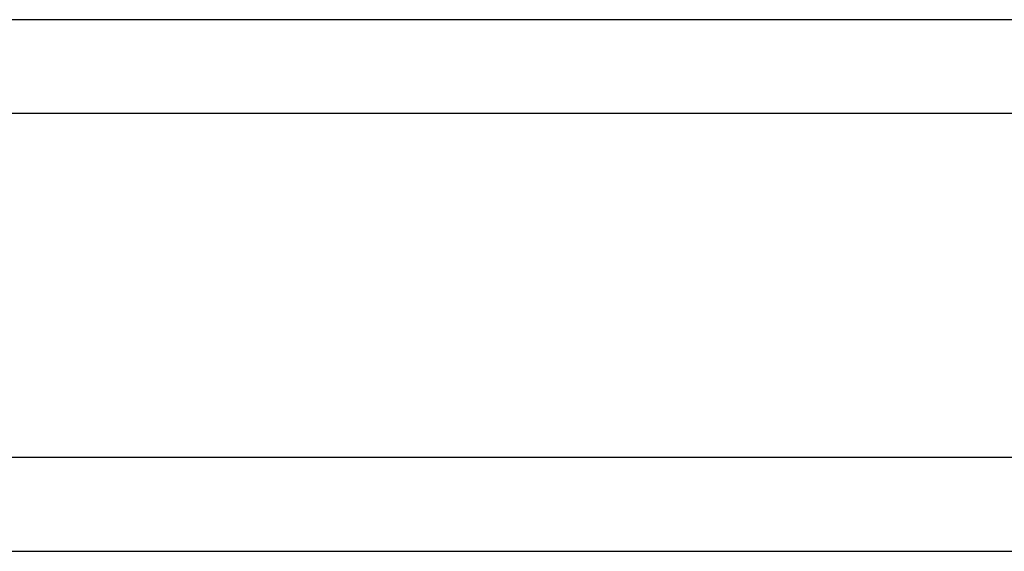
# Model space of a CAD drawing. Header units: millimetres. Extents: x 453 to 817, y 102 to 231.
# Tile 31 of 57: x 722.77 to 738.5, y 122.43 to 130.93. Entities that reach past the tile are written whole.
import ezdxf

# ---------------------------------------------------------------- set-up
doc = ezdxf.new("R2010")
doc.units = ezdxf.units.MM
doc.layers.add('2', color=7, linetype='CONTINUOUS')

msp = doc.modelspace()

# ---------------------------------------------------------------- linework, layer by layer
at = {"layer": '2', "color": 0, "linetype": 'Continuous'}
msp.add_line((762.449, 130.927), (693.149, 130.927), dxfattribs=at)
for points in [[(727.849, 129.427), (693.149, 129.427)], [(762.449, 129.427), (727.849, 129.427)], [(817.049, 123.927), (636.572, 123.927)], [(817.049, 122.427), (593.149, 122.427)]]:
    msp.add_open_spline(points, degree=1, dxfattribs=at)

doc.saveas('drawing.dxf')
